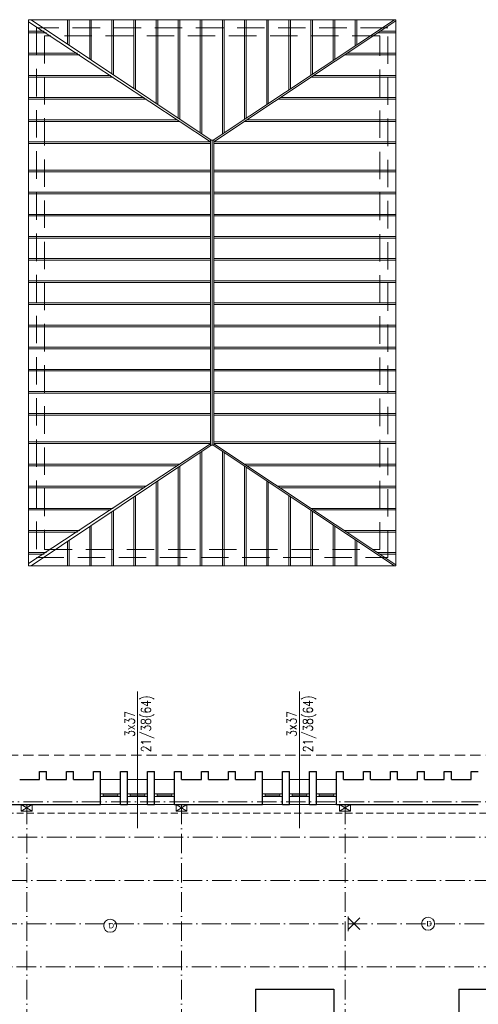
# Model space of a CAD drawing. Header units: millimetres. Extents: x 7052 to 69970, y -1719 to 15326.
# Tile 156 of 160: x 66464 to 67314, y 12005 to 13828. Entities that reach past the tile are written whole.
import ezdxf

# ---------------------------------------------------------------- set-up
doc = ezdxf.new("R2010")
doc.units = ezdxf.units.MM
doc.linetypes.add('ACAD_ISO10W100', pattern=[18, 12, -3, 0, -3])
doc.linetypes.add('HIDDEN', pattern=[9.525, 6.35, -3.175])
for name, color, linetype, lineweight in [('m_cienka', 7, 'Continuous', 5), ('m_drewno', 7, 'Continuous', 9), ('m_elektryka', 10, 'Continuous', 5), ('m_stolarka', 7, 'Continuous', 9), ('m_tekst', 7, 'Continuous', 13), ('m_widok', 7, 'Continuous', 9), ('m_ściany', 7, 'Continuous', 30)]:
    doc.layers.add(name, color=color, linetype=linetype, lineweight=lineweight)
doc.styles.get("Standard").update_dxf_attribs({"font": 'arial.ttf'})
doc.styles.add('WYM', font='simplex.shx', dxfattribs={"width": 0.5})

# ---------------------------------------------------------------- blocks, each defined once
blk = doc.blocks.new('oprawa ścienna')
at = {"layer": 'm_elektryka', "color": 0}
for p, q in [((10.6, 10.6), (-10.6, -10.6)), ((-10.6, 10.6), (10.6, -10.6))]:
    blk.add_line(p, q, dxfattribs=at)
at = {"layer": 'm_elektryka', "color": 0, "ltscale": 0.4}
blk.add_line((10.6, 13.6), (10.6, -13.6), dxfattribs=at)

msp = doc.modelspace()

# ---------------------------------------------------------------- linework, layer by layer
at = {"layer": 'm_cienka', "ltscale": 2}
for p, q in [((66682.4, 12583.7), (66682.4, 12331)), ((66982.4, 12583.7), (66982.4, 12331))]:
    msp.add_line(p, q, dxfattribs=at)
at = {"layer": 'm_cienka', "linetype": 'HIDDEN', "ltscale": 3}
msp.add_line((67432.4, 12465.9), (66236.4, 12465.9), dxfattribs=at)
at = {"layer": 'm_cienka', "linetype": 'HIDDEN', "ltscale": 2}
msp.add_line((67480.9, 12358.4), (66128.9, 12358.4), dxfattribs=at)
at = {"layer": 'm_drewno', "linetype": 'ACAD_ISO10W100', "ltscale": 3}
for p, q in [((67534.9, 12379.4), (66149.9, 12379.4)), ((66476.9, 12374.4), (66476.9, 11249.4)), ((66763.9, 12374.4), (66763.9, 11249.4)), ((67066.9, 12374.4), (67066.9, 11249.4)), ((66027.6, 12313.9), (67568.2, 12313.9)), ((65900.7, 12233.9), (67631.8, 12233.9)), ((65773.7, 12153.9), (67695.4, 12153.9)), ((65646.8, 12073.9), (67759, 12073.9))]:
    msp.add_line(p, q, dxfattribs=at)
at = {"layer": 'm_drewno', "ltscale": 2}
for p, q in [((66466.9, 12362.4), (66486.9, 12374.4)), ((66486.9, 12362.4), (66466.9, 12374.4)), ((66753.9, 12362.4), (66773.9, 12374.4)), ((66773.9, 12362.4), (66753.9, 12374.4)), ((67056.9, 12362.4), (67076.9, 12374.4)), ((67076.9, 12362.4), (67056.9, 12374.4))]:
    msp.add_line(p, q, dxfattribs=at)
for points in [[(66466.9, 12362.4), (66486.9, 12362.4), (66486.9, 12374.4), (66466.9, 12374.4)], [(66753.9, 12362.4), (66773.9, 12362.4), (66773.9, 12374.4), (66753.9, 12374.4)], [(67056.9, 12362.4), (67076.9, 12362.4), (67076.9, 12374.4), (67056.9, 12374.4)]]:
    msp.add_lwpolyline(points, close=True, dxfattribs=at)
at = {"layer": 'm_elektryka'}
for centre in [(66631.6, 12150.1), (67220.9, 12153.9)]:
    msp.add_circle(centre, 12, dxfattribs=at)
at = {"layer": 'm_stolarka', "ltscale": 2}
for p, q in [((66613.9, 12394.4), (66650.9, 12394.4)), ((66613.9, 12389.4), (66613.9, 12394.4)), ((66613.9, 12389.4), (66650.9, 12389.4)), ((66618.9, 12389.4), (66618.9, 12394.4)), ((66618.9, 12391.9), (66645.9, 12391.9)), ((66645.9, 12389.4), (66645.9, 12394.4)), ((66650.9, 12389.4), (66650.9, 12394.4)), ((66663.9, 12394.4), (66700.9, 12394.4)), ((66663.9, 12389.4), (66663.9, 12394.4)), ((66663.9, 12389.4), (66700.9, 12389.4)), ((66668.9, 12389.4), (66668.9, 12394.4)), ((66668.9, 12391.9), (66695.9, 12391.9)), ((66695.9, 12389.4), (66695.9, 12394.4)), ((66700.9, 12389.4), (66700.9, 12394.4)), ((66713.9, 12394.4), (66750.9, 12394.4)), ((66713.9, 12389.4), (66713.9, 12394.4)), ((66713.9, 12389.4), (66750.9, 12389.4)), ((66718.9, 12389.4), (66718.9, 12394.4)), ((66718.9, 12391.9), (66745.9, 12391.9)), ((66745.9, 12389.4), (66745.9, 12394.4)), ((66750.9, 12389.4), (66750.9, 12394.4)), ((66913.9, 12394.4), (66950.9, 12394.4)), ((66913.9, 12389.4), (66913.9, 12394.4)), ((66913.9, 12389.4), (66950.9, 12389.4)), ((66918.9, 12389.4), (66918.9, 12394.4)), ((66918.9, 12391.9), (66945.9, 12391.9)), ((66945.9, 12389.4), (66945.9, 12394.4)), ((66950.9, 12389.4), (66950.9, 12394.4)), ((66963.9, 12394.4), (67000.9, 12394.4)), ((66963.9, 12389.4), (66963.9, 12394.4)), ((66963.9, 12389.4), (67000.9, 12389.4)), ((66968.9, 12389.4), (66968.9, 12394.4)), ((66968.9, 12391.9), (66995.9, 12391.9)), ((66995.9, 12389.4), (66995.9, 12394.4)), ((67000.9, 12389.4), (67000.9, 12394.4)), ((67013.9, 12394.4), (67050.9, 12394.4)), ((67013.9, 12389.4), (67013.9, 12394.4)), ((67013.9, 12389.4), (67050.9, 12389.4)), ((67018.9, 12389.4), (67018.9, 12394.4)), ((67018.9, 12391.9), (67045.9, 12391.9)), ((67045.9, 12389.4), (67045.9, 12394.4)), ((67050.9, 12389.4), (67050.9, 12394.4))]:
    msp.add_line(p, q, dxfattribs=at)
at = {"layer": 'm_widok', "ltscale": 2}
for p, q in [((66480.2, 13823.6), (66817.7, 13601.7)), ((66818.7, 13604.6), (66485.5, 13827.7)), ((66552.7, 13782.8), (66552.7, 13827.7)), ((66555.7, 13780.8), (66555.7, 13827.7)), ((66593.7, 13755.3), (66593.7, 13827.7)), ((66596.7, 13753.3), (66596.7, 13827.7)), ((66634.7, 13727.9), (66634.7, 13827.7)), ((66637.7, 13725.9), (66637.7, 13827.7)), ((66675.7, 13700.4), (66675.7, 13827.7)), ((66678.7, 13698.4), (66678.7, 13827.7)), ((66716.7, 13673), (66716.7, 13827.7)), ((66719.7, 13671), (66719.7, 13827.7)), ((66757.7, 13645.5), (66757.7, 13827.7)), ((66760.7, 13643.5), (66760.7, 13827.7)), ((66798.7, 13618.1), (66798.7, 13827.7)), ((66801.7, 13616.1), (66801.7, 13827.7)), ((67158.4, 13827.7), (66822.7, 13604.6)), ((67161.2, 13825.9), (66823.7, 13601.7)), ((66839.7, 13615.9), (66839.7, 13827.7)), ((66842.7, 13617.9), (66842.7, 13827.7)), ((66880.7, 13643.2), (66880.7, 13827.7)), ((66883.7, 13645.2), (66883.7, 13827.7)), ((66921.7, 13670.4), (66921.7, 13827.7)), ((66924.7, 13672.4), (66924.7, 13827.7)), ((66962.7, 13697.7), (66962.7, 13827.7)), ((66965.7, 13699.6), (66965.7, 13827.7)), ((67003.7, 13724.9), (67003.7, 13827.7)), ((67006.7, 13726.9), (67006.7, 13827.7)), ((67044.7, 13752.1), (67044.7, 13827.7)), ((67047.7, 13754.1), (67047.7, 13827.7)), ((67085.7, 13779.4), (67085.7, 13827.7)), ((67088.7, 13781.4), (67088.7, 13827.7)), ((66480.2, 13806.5), (66509.4, 13806.5)), ((66480.2, 13806.5), (66509.4, 13806.5)), ((66480.2, 13803.5), (66513.9, 13803.5)), ((66480.2, 13803.5), (66513.9, 13803.5)), ((67161.2, 13803.5), (67127.4, 13803.5)), ((67161.2, 13803.5), (67127.4, 13803.5)), ((67161.2, 13806.5), (67132, 13806.5)), ((67161.2, 13806.5), (67132, 13806.5)), ((66480.2, 13765.5), (66571.1, 13765.5)), ((67161.2, 13765.5), (67070.3, 13765.5)), ((66480.2, 13762.5), (66575.6, 13762.5)), ((67161.2, 13762.5), (67065.7, 13762.5)), ((66480.2, 13724.5), (66632.8, 13724.5)), ((66480.2, 13721.5), (66637.3, 13721.5)), ((67161.2, 13721.5), (67004, 13721.5)), ((67161.2, 13724.5), (67008.5, 13724.5)), ((66480.2, 13683.5), (66694.5, 13683.5)), ((66480.2, 13680.5), (66699, 13680.5)), ((67161.2, 13680.5), (66942.3, 13680.5)), ((67161.2, 13683.5), (66946.8, 13683.5)), ((66480.2, 13642.5), (66756.2, 13642.5)), ((66480.2, 13639.5), (66760.7, 13639.5)), ((67161.2, 13639.5), (66880.6, 13639.5)), ((67161.2, 13642.5), (66885.1, 13642.5)), ((66480.2, 13601.7), (66817.7, 13601.7)), ((66817.7, 13604.6), (66817.7, 13039.8)), ((66817.7, 13604.6), (66823.7, 13604.6)), ((66820.7, 13604.6), (66820.7, 13039.8)), ((66823.7, 13604.6), (66823.7, 13039.8)), ((67161.2, 13601.7), (66823.7, 13601.7)), ((66480.2, 13598.7), (66817.7, 13598.7)), ((67161.2, 13598.7), (66823.7, 13598.7)), ((66480.2, 13549.3), (66817.7, 13549.3)), ((66480.2, 13546.3), (66817.7, 13546.3)), ((67161.2, 13549.3), (66823.7, 13549.3)), ((67161.2, 13546.3), (66823.7, 13546.3)), ((66480.2, 13508.3), (66817.7, 13508.3)), ((66480.2, 13505.3), (66817.7, 13505.3)), ((67161.2, 13508.3), (66823.7, 13508.3)), ((67161.2, 13505.3), (66823.7, 13505.3)), ((66480.2, 13467.3), (66817.7, 13467.3)), ((66480.2, 13464.3), (66817.7, 13464.3)), ((67161.2, 13467.3), (66823.7, 13467.3)), ((67161.2, 13464.3), (66823.7, 13464.3)), ((66480.2, 13426.3), (66817.7, 13426.3)), ((66480.2, 13423.3), (66817.7, 13423.3)), ((67161.2, 13426.3), (66823.7, 13426.3)), ((67161.2, 13423.3), (66823.7, 13423.3)), ((66480.2, 13385.3), (66817.7, 13385.3)), ((66480.2, 13382.3), (66817.7, 13382.3)), ((67161.2, 13385.3), (66823.7, 13385.3)), ((67161.2, 13382.3), (66823.7, 13382.3)), ((66480.2, 13344.3), (66817.7, 13344.3)), ((66480.2, 13341.3), (66817.7, 13341.3)), ((67161.2, 13344.3), (66823.7, 13344.3)), ((67161.2, 13341.3), (66823.7, 13341.3)), ((66480.2, 13303.3), (66817.7, 13303.3)), ((66480.2, 13300.3), (66817.7, 13300.3)), ((67161.2, 13303.3), (66823.7, 13303.3)), ((67161.2, 13300.3), (66823.7, 13300.3)), ((66480.2, 13262.3), (66817.7, 13262.3)), ((66480.2, 13259.3), (66817.7, 13259.3)), ((67161.2, 13262.3), (66823.7, 13262.3)), ((67161.2, 13259.3), (66823.7, 13259.3)), ((66480.2, 13221.3), (66817.7, 13221.3)), ((66480.2, 13218.3), (66817.7, 13218.3)), ((67161.2, 13221.3), (66823.7, 13221.3)), ((67161.2, 13218.3), (66823.7, 13218.3)), ((66480.2, 13180.3), (66817.7, 13180.3)), ((66480.2, 13177.3), (66817.7, 13177.3)), ((67161.2, 13180.3), (66823.7, 13180.3)), ((67161.2, 13177.3), (66823.7, 13177.3)), ((66480.2, 13139.3), (66817.7, 13139.3)), ((66480.2, 13136.3), (66817.7, 13136.3)), ((67161.2, 13139.3), (66823.7, 13139.3)), ((67161.2, 13136.3), (66823.7, 13136.3)), ((66480.2, 13098.3), (66817.7, 13098.3)), ((66480.2, 13095.3), (66817.7, 13095.3)), ((67161.2, 13098.3), (66823.7, 13098.3)), ((67161.2, 13095.3), (66823.7, 13095.3)), ((66480.2, 13045.9), (66817.7, 13045.9)), ((66480.2, 13042.9), (66817.7, 13042.9)), ((66480.2, 12820.8), (66817.7, 13042.7)), ((66818.7, 13039.8), (66485.5, 12816.7)), ((66817.7, 13039.8), (66823.7, 13039.8)), ((67158.4, 12816.7), (66822.7, 13039.8)), ((67161.2, 13045.9), (66823.7, 13045.9)), ((67161.2, 13042.9), (66823.7, 13042.9)), ((67161.2, 12818.5), (66823.7, 13042.7)), ((66798.7, 13026.4), (66798.7, 12816.7)), ((66801.7, 13028.4), (66801.7, 12816.7)), ((66839.7, 13028.5), (66839.7, 12816.7)), ((66842.7, 13026.5), (66842.7, 12816.7)), ((66480.2, 13004.9), (66760.7, 13004.9)), ((66480.2, 13001.9), (66756.2, 13001.9)), ((66757.7, 12998.9), (66757.7, 12816.7)), ((66760.7, 13000.9), (66760.7, 12816.7)), ((67161.2, 13004.9), (66880.6, 13004.9)), ((66880.7, 13001.3), (66880.7, 12816.7)), ((66883.7, 12999.3), (66883.7, 12816.7)), ((67161.2, 13001.9), (66885.1, 13001.9)), ((66480.2, 12963.9), (66699, 12963.9)), ((66716.7, 12971.5), (66716.7, 12816.7)), ((66719.7, 12973.5), (66719.7, 12816.7)), ((66921.7, 12974), (66921.7, 12816.7)), ((66924.7, 12972), (66924.7, 12816.7)), ((67161.2, 12963.9), (66942.3, 12963.9)), ((66480.2, 12960.9), (66694.5, 12960.9)), ((66675.7, 12944), (66675.7, 12816.7)), ((66678.7, 12946), (66678.7, 12816.7)), ((67161.2, 12960.9), (66946.8, 12960.9)), ((66962.7, 12946.8), (66962.7, 12816.7)), ((66965.7, 12944.8), (66965.7, 12816.7)), ((66480.2, 12922.9), (66637.3, 12922.9)), ((66480.2, 12919.9), (66632.8, 12919.9)), ((66634.7, 12916.6), (66634.7, 12816.7)), ((66637.7, 12918.6), (66637.7, 12816.7)), ((67003.7, 12919.6), (67003.7, 12816.7)), ((67161.2, 12922.9), (67004, 12922.9)), ((67006.7, 12917.6), (67006.7, 12816.7)), ((67161.2, 12919.9), (67008.5, 12919.9)), ((66593.7, 12889.1), (66593.7, 12816.7)), ((66596.7, 12891.1), (66596.7, 12816.7)), ((67044.7, 12892.3), (67044.7, 12816.7)), ((67047.7, 12890.3), (67047.7, 12816.7)), ((66480.2, 12881.9), (66575.6, 12881.9)), ((66480.2, 12878.9), (66571.1, 12878.9)), ((67161.2, 12881.9), (67065.7, 12881.9)), ((67161.2, 12878.9), (67070.3, 12878.9)), ((66552.7, 12861.7), (66552.7, 12816.7)), ((66555.7, 12863.7), (66555.7, 12816.7)), ((67085.7, 12865.1), (67085.7, 12816.7)), ((67088.7, 12863.1), (67088.7, 12816.7)), ((66480.2, 12840.9), (66513.9, 12840.9)), ((66480.2, 12837.9), (66509.4, 12837.9)), ((67161.2, 12840.9), (67127.4, 12840.9)), ((67161.2, 12837.9), (67132, 12837.9)), ((66613.9, 12420.9), (66650.9, 12420.9)), ((66663.9, 12420.9), (66700.9, 12420.9)), ((66713.9, 12420.9), (66750.9, 12420.9)), ((66913.9, 12420.9), (66950.9, 12420.9)), ((66963.9, 12420.9), (67000.9, 12420.9)), ((67013.9, 12420.9), (67050.9, 12420.9)), ((66613.9, 12374.4), (66650.9, 12374.4)), ((66663.9, 12374.4), (66700.9, 12374.4)), ((66713.9, 12374.4), (66750.9, 12374.4)), ((66913.9, 12374.4), (66950.9, 12374.4)), ((66963.9, 12374.4), (67000.9, 12374.4)), ((67013.9, 12374.4), (67050.9, 12374.4))]:
    msp.add_line(p, q, dxfattribs=at)
msp.add_lwpolyline([(66480.2, 13827.7), (66480.2, 12816.7), (67161.2, 12816.7), (67161.2, 13827.7)], close=True, dxfattribs=at)
at = {"layer": 'm_widok', "linetype": 'HIDDEN', "ltscale": 8}
for points in [[(66495.2, 13812.7), (66495.2, 12831.7), (67146.2, 12831.7), (67146.2, 13812.7)], [(66510.2, 13797.7), (66510.2, 12846.7), (67131.2, 12846.7), (67131.2, 13797.7)]]:
    msp.add_lwpolyline(points, close=True, dxfattribs=at)
at = {"layer": 'm_ściany', "ltscale": 2}
for p, q in [((66500.9, 12435.9), (66513.9, 12435.9)), ((66550.9, 12435.9), (66563.9, 12435.9)), ((66600.9, 12435.9), (66613.9, 12435.9)), ((66650.9, 12435.9), (66663.9, 12435.9)), ((66700.9, 12435.9), (66713.9, 12435.9)), ((66750.9, 12435.9), (66763.9, 12435.9)), ((66800.9, 12435.9), (66813.9, 12435.9)), ((66850.9, 12435.9), (66863.9, 12435.9)), ((66900.9, 12435.9), (66913.9, 12435.9)), ((66950.9, 12435.9), (66963.9, 12435.9)), ((67000.9, 12435.9), (67013.9, 12435.9)), ((67050.9, 12435.9), (67063.9, 12435.9)), ((67100.9, 12435.9), (67113.9, 12435.9)), ((67150.9, 12435.9), (67163.9, 12435.9)), ((67200.9, 12435.9), (67213.9, 12435.9)), ((67250.9, 12435.9), (67263.9, 12435.9)), ((67300.9, 12435.9), (67313.9, 12435.9)), ((66463.9, 12420.9), (66500.9, 12420.9)), ((66513.9, 12420.9), (66550.9, 12420.9)), ((66563.9, 12420.9), (66600.9, 12420.9)), ((66763.9, 12420.9), (66800.9, 12420.9)), ((66813.9, 12420.9), (66850.9, 12420.9)), ((66863.9, 12420.9), (66900.9, 12420.9)), ((67063.9, 12420.9), (67100.9, 12420.9)), ((67113.9, 12420.9), (67150.9, 12420.9)), ((67163.9, 12420.9), (67200.9, 12420.9)), ((67213.9, 12420.9), (67250.9, 12420.9)), ((67263.9, 12420.9), (67300.9, 12420.9)), ((66400.9, 12374.4), (66613.9, 12374.4)), ((66650.9, 12374.4), (66663.9, 12374.4)), ((66700.9, 12374.4), (66713.9, 12374.4)), ((66700.9, 12374.4), (66713.9, 12374.4)), ((66750.9, 12374.4), (66913.9, 12374.4)), ((66950.9, 12374.4), (66963.9, 12374.4)), ((66950.9, 12374.4), (66963.9, 12374.4)), ((67000.9, 12374.4), (67013.9, 12374.4)), ((67000.9, 12374.4), (67013.9, 12374.4)), ((67050.9, 12374.4), (67313.9, 12374.4)), ((66900.9, 12032.4), (66900.9, 11973.4)), ((66900.9, 12032.4), (67045.9, 12032.4)), ((67045.9, 12032.4), (67045.9, 11973.4)), ((67277.9, 12032.4), (67466.9, 12032.4)), ((67277.9, 12032.4), (67277.9, 11973.4))]:
    msp.add_line(p, q, dxfattribs=at)
at = {"layer": 'm_ściany', "ltscale": 3}
for p, q in [((66500.9, 12420.9), (66500.9, 12435.9)), ((66513.9, 12420.9), (66513.9, 12435.9)), ((66550.9, 12420.9), (66550.9, 12435.9)), ((66563.9, 12420.9), (66563.9, 12435.9)), ((66600.9, 12420.9), (66600.9, 12435.9)), ((66613.9, 12374.4), (66613.9, 12435.9)), ((66650.9, 12374.4), (66650.9, 12435.9)), ((66663.9, 12374.4), (66663.9, 12435.9)), ((66700.9, 12374.4), (66700.9, 12435.9)), ((66713.9, 12374.4), (66713.9, 12435.9)), ((66750.9, 12374.4), (66750.9, 12435.9)), ((66763.9, 12420.9), (66763.9, 12435.9)), ((66800.9, 12420.9), (66800.9, 12435.9)), ((66813.9, 12420.9), (66813.9, 12435.9)), ((66850.9, 12420.9), (66850.9, 12435.9)), ((66863.9, 12420.9), (66863.9, 12435.9)), ((66900.9, 12420.9), (66900.9, 12435.9)), ((66913.9, 12374.4), (66913.9, 12435.9)), ((66950.9, 12374.4), (66950.9, 12435.9)), ((66963.9, 12374.4), (66963.9, 12435.9)), ((67000.9, 12374.4), (67000.9, 12435.9)), ((67013.9, 12374.4), (67013.9, 12435.9)), ((67050.9, 12374.4), (67050.9, 12435.9)), ((67063.9, 12420.9), (67063.9, 12435.9)), ((67100.9, 12420.9), (67100.9, 12435.9)), ((67113.9, 12420.9), (67113.9, 12435.9)), ((67150.9, 12420.9), (67150.9, 12435.9)), ((67163.9, 12420.9), (67163.9, 12435.9)), ((67200.9, 12420.9), (67200.9, 12435.9)), ((67213.9, 12420.9), (67213.9, 12435.9)), ((67250.9, 12420.9), (67250.9, 12435.9)), ((67263.9, 12420.9), (67263.9, 12435.9)), ((67300.9, 12420.9), (67300.9, 12435.9))]:
    msp.add_line(p, q, dxfattribs=at)

# ---------------------------------------------------------------- block references
at = {"layer": 'm_elektryka', "rotation": 180}
msp.add_blockref('oprawa ścienna', (67083.5, 12153.9), dxfattribs=at)

# ---------------------------------------------------------------- texts
at = {"layer": 'm_tekst', "ltscale": 2, "char_height": 17, "width": 45.672, "attachment_point": 3, "rotation": 90, "style": 'WYM'}
for insert in [(66659.1, 12546.6), (66959.1, 12546.6)]:
    msp.add_mtext('\\pxqc;{\\H1.0588x;\\W0.8;3x37\\P21/38(64)\\W0.6; \\H0.94444x; }', dxfattribs=dict(at, insert=insert))
at = {"layer": 'm_tekst', "color": 1, "char_height": 10, "attachment_point": 1}
for insert in [(66628.7, 12155.3), (67217.9, 12159.1)]:
    msp.add_mtext_dynamic_manual_height_columns('D', width=54.427, gutter_width=75, heights=[0], dxfattribs=dict(at, insert=insert))

doc.saveas('drawing.dxf')
